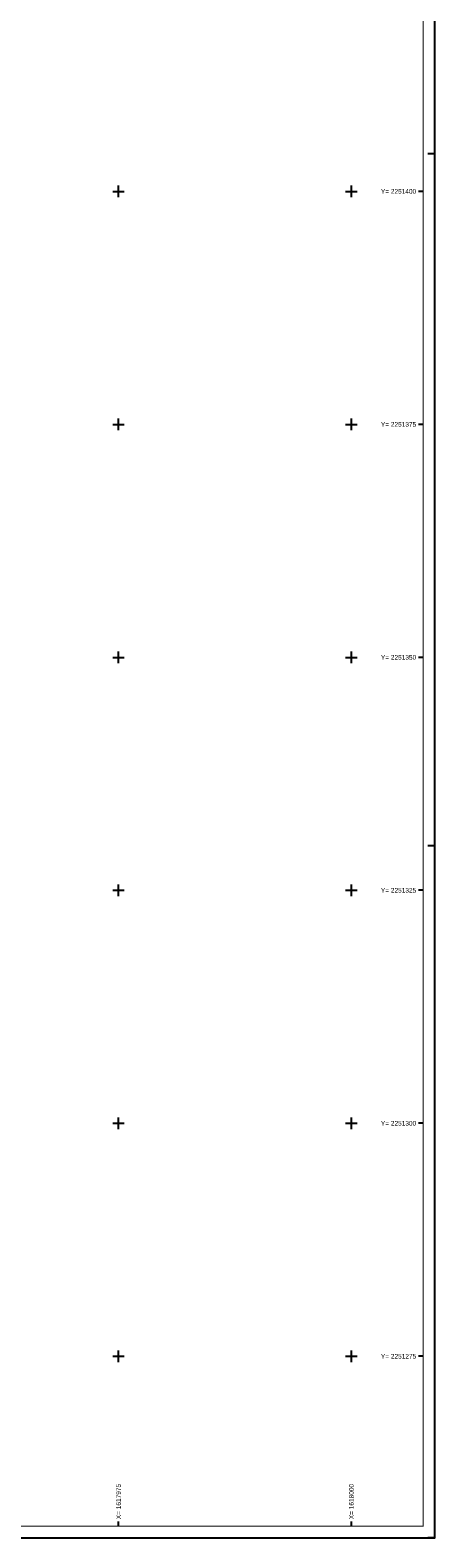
# Model space of a CAD drawing. Header units: metres. Extents: x 1617503 to 1618128, y 2251256 to 2251736.
# Tile 15 of 25: x 1617966 to 1618009, y 2251256 to 2251417. Entities that reach past the tile are written whole.
import ezdxf

# ---------------------------------------------------------------- set-up
doc = ezdxf.new("R2010")
doc.units = ezdxf.units.M
doc.header["$LTSCALE"] = 2
for name, color, linetype in [('Cadre', 7, 'CONTINUOUS'), ('Cadre_Croix', 7, 'CONTINUOUS'), ('Cadre_Textes', 7, 'CONTINUOUS')]:
    doc.layers.add(name, color=color, linetype=linetype)
doc.styles.add('ARIAL', font='arial.ttf')

msp = doc.modelspace()

# ---------------------------------------------------------------- linework, layer by layer
at = {"layer": 'Cadre'}
for p, q in [((1618008.96, 2251404.02), (1618008.21, 2251404.02)), ((1618007.71, 2251400), (1618007.21, 2251400)), ((1618007.71, 2251375), (1618007.21, 2251375)), ((1618007.71, 2251350), (1618007.21, 2251350)), ((1618008.96, 2251329.77), (1618008.21, 2251329.77)), ((1618007.71, 2251325), (1618007.21, 2251325)), ((1618007.71, 2251300), (1618007.21, 2251300)), ((1618007.71, 2251275), (1618007.21, 2251275)), ((1617975, 2251256.77), (1617975, 2251257.27)), ((1618000, 2251256.77), (1618000, 2251257.27)), ((1618008.96, 2251255.52), (1618008.96, 2251256.27)), ((1618008.96, 2251255.52), (1618008.21, 2251255.52))]:
    msp.add_line(p, q, dxfattribs=at)
msp.add_lwpolyline([(1617798.96, 2251255.52), (1618008.96, 2251255.52), (1618008.96, 2251478.27), (1617798.96, 2251478.27)], close=True, dxfattribs=at)
at = {"layer": 'Cadre', "const_width": 0.125}
msp.add_lwpolyline([(1617800.21, 2251256.77), (1618007.71, 2251256.77), (1618007.71, 2251477.02), (1617851.46, 2251477.02), (1617851.46, 2251404.02), (1617800.21, 2251404.02)], close=True, dxfattribs=at)
at = {"layer": 'Cadre_Croix'}
for p, q in [((1617975, 2251399.38), (1617975, 2251400.62)), ((1618000, 2251399.38), (1618000, 2251400.62)), ((1617974.38, 2251400), (1617975.62, 2251400)), ((1617999.38, 2251400), (1618000.62, 2251400)), ((1617974.38, 2251375), (1617975.62, 2251375)), ((1617975, 2251374.38), (1617975, 2251375.62)), ((1617999.38, 2251375), (1618000.62, 2251375)), ((1618000, 2251374.38), (1618000, 2251375.62)), ((1617974.38, 2251350), (1617975.62, 2251350)), ((1617975, 2251349.38), (1617975, 2251350.62)), ((1617999.38, 2251350), (1618000.62, 2251350)), ((1618000, 2251349.38), (1618000, 2251350.62)), ((1617974.38, 2251325), (1617975.62, 2251325)), ((1617975, 2251324.38), (1617975, 2251325.62)), ((1617999.38, 2251325), (1618000.62, 2251325)), ((1618000, 2251324.38), (1618000, 2251325.62)), ((1617974.38, 2251300), (1617975.62, 2251300)), ((1617975, 2251299.38), (1617975, 2251300.62)), ((1617999.38, 2251300), (1618000.62, 2251300)), ((1618000, 2251299.38), (1618000, 2251300.62)), ((1617975, 2251274.38), (1617975, 2251275.62)), ((1618000, 2251274.38), (1618000, 2251275.62)), ((1617974.38, 2251275), (1617975.62, 2251275)), ((1617999.38, 2251275), (1618000.62, 2251275))]:
    msp.add_line(p, q, dxfattribs=at)

# ---------------------------------------------------------------- texts
at = {"layer": 'Cadre_Textes', "style": 'ARIAL'}
for s, p in [('Y= 2251400', (1618003.17, 2251399.75)), ('Y= 2251375', (1618003.17, 2251374.75)), ('Y= 2251350', (1618003.17, 2251349.75)), ('Y= 2251325', (1618003.17, 2251324.75)), ('Y= 2251300', (1618003.17, 2251299.75)), ('Y= 2251275', (1618003.17, 2251274.75))]:
    msp.add_text(s, height=0.5, dxfattribs=at).set_placement(p)
for s, p in [('X= 1617975', (1617975.25, 2251257.52)), ('X= 1618000', (1618000.25, 2251257.52))]:
    msp.add_text(s, height=0.5, rotation=90, dxfattribs=at).set_placement(p)

doc.saveas('drawing.dxf')
